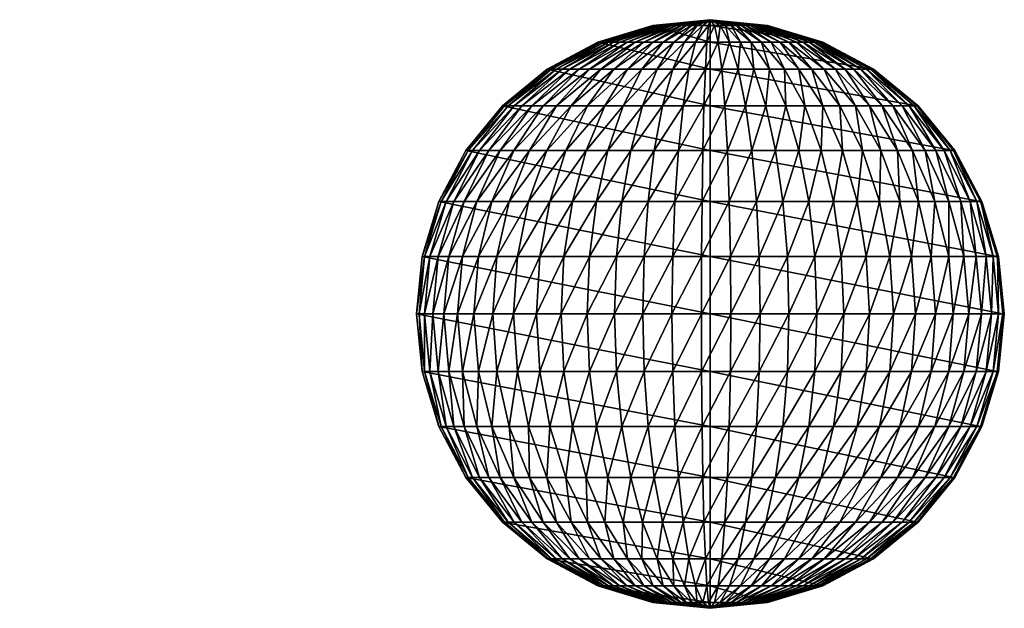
# Model space of a CAD drawing. Header units: inches. Extents: x -10.6 to 10.7, y -8.8 to 8.8.
# Tile 28 of 28: x 9.5 to 10.7, y 7.9 to 8.7. Entities that reach past the tile are written whole.
import ezdxf

# ---------------------------------------------------------------- set-up
doc = ezdxf.new("R2010")
doc.units = ezdxf.units.IN
doc.header["$MEASUREMENT"] = 0
doc.layers.get('0').update_dxf_attribs({"true_color": 0x5890e1})

# ---------------------------------------------------------------- blocks, each defined once
blk = doc.blocks.new('Sphere001')
at = {"color": 0}
mesh = blk.add_polyface(dxfattribs=at)
corners = [(0.0461, -0.058, 0.3727), (0.0905, -0.1138, 0.3511), (0.1015, -0.1042, 0.3511), (0.1114, -0.0935, 0.3511), (0.0568, -0.0477, 0.3727), (0.0517, -0.0531, 0.3727), (0.1202, -0.0818, 0.3511), (0.0613, -0.0417, 0.3727), (0.1278, -0.0694, 0.3511), (0.0652, -0.0354, 0.3727), (0.1341, -0.0562, 0.3511), (0.0684, -0.0287, 0.3727), (0.1391, -0.0425, 0.3511), (0.0709, -0.0217, 0.3727), (0.1426, -0.0284, 0.3511), (0.0727, -0.0145, 0.3727), (0.1447, -0.0139, 0.3511), (0.0738, -0.0071, 0.3727), (0.1454, 0.0006, 0.3511), (0.0741, 0.0003, 0.3727), (0.1446, 0.0152, 0.3511), (0.0737, 0.0077, 0.3727), (0.1617, -0.1357, 0.316), (0.1745, -0.1188, 0.316), (0.1855, -0.1007, 0.316), (0.1947, -0.0816, 0.316), (0.2019, -0.0617, 0.316), (0.21, 0.0221, 0.316), (0, 0, 0.316), (0.2672, 0.0281, 0.2687), (0, 0, 0.2687), (0, 0, 0.2111), (0, 0, 0.1454), (0.3142, 0.033, 0.2111), (0, 0, 0.0741), (0.3492, 0.0367, 0.1454), (0, 0, 0), (0.3707, 0.039, 0.0741), (0, 0, -0.0741), (0.3779, 0.0397, 0), (0, 0, -0.1454), (0.3707, 0.039, -0.0741), (0, 0, -0.2111), (0.3492, 0.0367, -0.1454), (0, 0, -0.2687), (0.3142, 0.033, -0.2111), (0, 0, -0.316), (0.2672, 0.0281, -0.2687), (0.21, 0.0221, -0.316), (0.1473, -0.1512, -0.316), (0.1015, -0.1042, -0.3511), (0.1114, -0.0935, -0.3511), (0.1202, -0.0818, -0.3511), (0.1745, -0.1188, -0.316), (0.1617, -0.1357, -0.316), (0.1278, -0.0694, -0.3511), (0.1855, -0.1007, -0.316), (0.1341, -0.0562, -0.3511), (0.1947, -0.0816, -0.316), (0.1391, -0.0425, -0.3511), (0.2019, -0.0617, -0.316), (0.1426, -0.0284, -0.3511), (0.1446, 0.0152, -0.3511), (0, 0, -0.3511), (0.0517, -0.0531, -0.3727), (0.0905, -0.1138, -0.3511), (0.0568, -0.0477, -0.3727), (0.0613, -0.0417, -0.3727), (0.0652, -0.0354, -0.3727), (0.0684, -0.0287, -0.3727), (0.0709, -0.0217, -0.3727), (0.0727, -0.0145, -0.3727), (0.0738, -0.0071, -0.3727), (0.1447, -0.0139, -0.3511), (0.0741, 0.0003, -0.3727), (0.1454, 0.0006, -0.3511), (0.0737, 0.0077, -0.3727)]
mesh.append_faces([[corners[k] for k in face] for face in [(0, 1, 2), (3, 4, 5), (5, 2, 3), (6, 7, 4), (4, 3, 6), (8, 9, 7), (7, 6, 8), (10, 11, 9), (9, 8, 10), (12, 13, 11), (11, 10, 12), (14, 15, 13), (13, 12, 14), (16, 17, 15), (15, 14, 16), (18, 19, 17), (17, 16, 18), (20, 21, 19), (19, 18, 20), (22, 3, 2), (23, 6, 3), (3, 22, 23), (24, 8, 6), (6, 23, 24), (25, 10, 8), (26, 12, 10), (20, 27, 28), (27, 29, 30), (31, 30, 29), (32, 31, 33), (34, 32, 35), (36, 34, 37), (38, 36, 39), (40, 38, 41), (42, 40, 43), (44, 42, 45), (46, 44, 47), (47, 48, 46), (49, 50, 51), (52, 53, 54), (54, 51, 52), (53, 52, 55), (56, 55, 57), (58, 57, 59), (60, 59, 61), (48, 62, 63), (64, 50, 65), (66, 51, 50), (67, 52, 51), (51, 66, 67), (68, 55, 52), (52, 67, 68), (69, 57, 55), (55, 68, 69), (70, 59, 57), (57, 69, 70), (71, 61, 59), (59, 70, 71), (72, 73, 61), (61, 71, 72), (74, 75, 73), (73, 72, 74), (76, 62, 75), (75, 74, 76)]], dxfattribs={"vtx2": -1, "color": 0})
mesh = blk.add_polyface(dxfattribs=at)
corners = [(0.1278, -0.0694, 0.3511), (0.1855, -0.1007, 0.316), (0.1947, -0.0816, 0.316), (0.1341, -0.0562, 0.3511), (0.2019, -0.0617, 0.316), (0.2071, -0.0412, 0.316), (0.1426, -0.0284, 0.3511), (0.1391, -0.0425, 0.3511), (0.2101, -0.0202, 0.316), (0.1447, -0.0139, 0.3511), (0.2111, 0.0009, 0.316), (0.1454, 0.0006, 0.3511), (0.21, 0.0221, 0.316), (0.1446, 0.0152, 0.3511), (0.2361, -0.1282, 0.2687), (0.1745, -0.1188, 0.316), (0.2478, -0.1039, 0.2687), (0.257, -0.0786, 0.2687), (0.2635, -0.0524, 0.2687), (0.2675, -0.0258, 0.2687), (0.2687, 0.0012, 0.2687), (0.2672, 0.0281, 0.2687), (0.2914, -0.1222, 0.2111), (0.3022, -0.0924, 0.2111), (0.3099, -0.0616, 0.2111), (0.3145, -0.0303, 0.2111), (0.3142, 0.033, 0.2111), (0, 0, 0.2111), (0.3492, 0.0367, 0.1454), (0, 0, 0.1454), (0.3707, 0.039, 0.0741), (0, 0, 0.0741), (0.3779, 0.0397, 0), (0, 0, 0), (0.3707, 0.039, -0.0741), (0, 0, -0.0741), (0.3492, 0.0367, -0.1454), (0, 0, -0.1454), (0.3142, 0.033, -0.2111), (0, 0, -0.2111), (0.257, -0.0786, -0.2687), (0.3022, -0.0924, -0.2111), (0.2914, -0.1222, -0.2111), (0.2478, -0.1039, -0.2687), (0.2635, -0.0524, -0.2687), (0.3099, -0.0616, -0.2111), (0.2675, -0.0258, -0.2687), (0.3145, -0.0303, -0.2111), (0.2687, 0.0012, -0.2687), (0.2672, 0.0281, -0.2687), (0, 0, -0.2687), (0.1947, -0.0816, -0.316), (0.2361, -0.1282, -0.2687), (0.1855, -0.1007, -0.316), (0.2019, -0.0617, -0.316), (0.2071, -0.0412, -0.316), (0.2101, -0.0202, -0.316), (0.2111, 0.0009, -0.316), (0.21, 0.0221, -0.316), (0.1278, -0.0694, -0.3511), (0.1745, -0.1188, -0.316), (0.1341, -0.0562, -0.3511), (0.1391, -0.0425, -0.3511), (0.1426, -0.0284, -0.3511), (0.1447, -0.0139, -0.3511), (0.1454, 0.0006, -0.3511), (0.1446, 0.0152, -0.3511)]
mesh.append_faces([[corners[k] for k in face] for face in [(0, 1, 2), (3, 2, 4), (5, 6, 7), (7, 4, 5), (8, 9, 6), (6, 5, 8), (10, 11, 9), (9, 8, 10), (12, 13, 11), (11, 10, 12), (14, 1, 15), (16, 2, 1), (1, 14, 16), (17, 4, 2), (2, 16, 17), (18, 5, 4), (4, 17, 18), (19, 8, 5), (5, 18, 19), (20, 10, 8), (8, 19, 20), (21, 12, 10), (10, 20, 21), (22, 16, 14), (23, 17, 16), (16, 22, 23), (24, 18, 17), (25, 19, 18), (26, 21, 20), (21, 26, 27), (26, 28, 29), (28, 30, 31), (30, 32, 33), (32, 34, 35), (34, 36, 37), (36, 38, 39), (40, 41, 42), (42, 43, 40), (41, 40, 44), (45, 44, 46), (47, 46, 48), (38, 49, 50), (51, 43, 52), (52, 53, 51), (54, 40, 43), (43, 51, 54), (55, 44, 40), (40, 54, 55), (56, 46, 44), (44, 55, 56), (57, 48, 46), (46, 56, 57), (58, 49, 48), (48, 57, 58), (59, 53, 60), (61, 51, 53), (62, 54, 51), (63, 55, 54), (64, 56, 55), (55, 63, 64), (65, 57, 56), (56, 64, 65), (66, 58, 57), (57, 65, 66)]], dxfattribs={"vtx2": -1, "color": 0})
mesh = blk.add_polyface(dxfattribs=at)
corners = [(0.257, -0.0786, 0.2687), (0.3022, -0.0924, 0.2111), (0.3099, -0.0616, 0.2111), (0.2635, -0.0524, 0.2687), (0.3145, -0.0303, 0.2111), (0.316, 0.0014, 0.2111), (0.2687, 0.0012, 0.2687), (0.2675, -0.0258, 0.2687), (0.3142, 0.033, 0.2111), (0.3357, -0.1026, 0.1454), (0.2914, -0.1222, 0.2111), (0.3238, -0.1358, 0.1454), (0.3443, -0.0685, 0.1454), (0.3495, -0.0336, 0.1454), (0.3511, 0.0015, 0.1454), (0.3492, 0.0367, 0.1454), (0.3564, -0.109, 0.0741), (0.3655, -0.0727, 0.0741), (0.371, -0.0357, 0.0741), (0.3727, 0.0016, 0.0741), (0.3707, 0.039, 0.0741), (0.3727, -0.0741, 0), (0.3634, -0.1111, 0), (0.3783, -0.0364, 0), (0.38, 0.0017, 0), (0.3779, 0.0397, 0), (0.3655, -0.0727, -0.0741), (0.3564, -0.109, -0.0741), (0.371, -0.0357, -0.0741), (0.3727, 0.0016, -0.0741), (0.3707, 0.039, -0.0741), (0.3357, -0.1026, -0.1454), (0.3437, -0.1441, -0.0741), (0.3443, -0.0685, -0.1454), (0.3495, -0.0336, -0.1454), (0.3511, 0.0015, -0.1454), (0.3492, 0.0367, -0.1454), (0.3022, -0.0924, -0.2111), (0.3238, -0.1358, -0.1454), (0.2914, -0.1222, -0.2111), (0.3099, -0.0616, -0.2111), (0.3145, -0.0303, -0.2111), (0.316, 0.0014, -0.2111), (0.3142, 0.033, -0.2111), (0.2635, -0.0524, -0.2687), (0.2675, -0.0258, -0.2687), (0.2687, 0.0012, -0.2687), (0.2672, 0.0281, -0.2687)]
mesh.append_faces([[corners[k] for k in face] for face in [(0, 1, 2), (3, 2, 4), (5, 6, 7), (7, 4, 5), (6, 5, 8), (9, 1, 10), (10, 11, 9), (12, 2, 1), (1, 9, 12), (13, 4, 2), (2, 12, 13), (14, 5, 4), (4, 13, 14), (15, 8, 5), (5, 14, 15), (16, 9, 11), (17, 12, 9), (9, 16, 17), (18, 13, 12), (12, 17, 18), (19, 14, 13), (13, 18, 19), (20, 15, 14), (14, 19, 20), (21, 17, 16), (16, 22, 21), (23, 18, 17), (17, 21, 23), (24, 19, 18), (18, 23, 24), (25, 20, 19), (19, 24, 25), (26, 21, 22), (22, 27, 26), (28, 23, 21), (21, 26, 28), (29, 24, 23), (23, 28, 29), (30, 25, 24), (24, 29, 30), (31, 27, 32), (33, 26, 27), (27, 31, 33), (34, 28, 26), (26, 33, 34), (35, 29, 28), (28, 34, 35), (36, 30, 29), (29, 35, 36), (37, 31, 38), (38, 39, 37), (40, 33, 31), (31, 37, 40), (41, 34, 33), (33, 40, 41), (42, 35, 34), (34, 41, 42), (43, 36, 35), (35, 42, 43), (44, 40, 37), (45, 41, 40), (46, 42, 41), (47, 43, 42), (42, 46, 47)]], dxfattribs={"vtx2": -1, "color": 0})
mesh = blk.add_polyface(dxfattribs=at)
corners = [(0, 0, 0.38), (0.0198, -0.0714, 0.3727), (0.0269, -0.0691, 0.3727), (0.0337, -0.0661, 0.3727), (0.0401, -0.0623, 0.3727), (0.0461, -0.058, 0.3727), (0.0517, -0.0531, 0.3727), (0.0568, -0.0477, 0.3727), (0.0613, -0.0417, 0.3727), (0.0652, -0.0354, 0.3727), (0.0684, -0.0287, 0.3727), (0.0709, -0.0217, 0.3727), (0.0727, -0.0145, 0.3727), (0.0738, -0.0071, 0.3727), (0.0741, 0.0003, 0.3727), (0.0737, 0.0077, 0.3727), (0, 0, 0.3727), (0.0246, -0.1433, 0.3511), (0.0126, -0.0731, 0.3727), (0.0052, -0.074, 0.3727), (0.0101, -0.1451, 0.3511), (0.0389, -0.1401, 0.3511), (0.0527, -0.1355, 0.3511), (0.066, -0.1296, 0.3511), (0.0787, -0.1223, 0.3511), (0.0905, -0.1138, 0.3511), (0.1015, -0.1042, 0.3511), (0, 0, 0.3511), (0.1446, 0.0152, 0.3511), (0, 0, 0.316), (0, 0, 0.2687), (0.21, 0.0221, 0.316), (0, 0, -0.3511), (0, 0, -0.316), (0.21, 0.0221, -0.316), (0.0126, -0.0731, -0.3727), (0.0246, -0.1433, -0.3511), (0.0101, -0.1451, -0.3511), (0.0198, -0.0714, -0.3727), (0.0389, -0.1401, -0.3511), (0.0269, -0.0691, -0.3727), (0.0527, -0.1355, -0.3511), (0.0337, -0.0661, -0.3727), (0.066, -0.1296, -0.3511), (0.0401, -0.0623, -0.3727), (0.0787, -0.1223, -0.3511), (0.0461, -0.058, -0.3727), (0.0905, -0.1138, -0.3511), (0.0517, -0.0531, -0.3727), (0.1015, -0.1042, -0.3511), (0.0568, -0.0477, -0.3727), (0, 0, -0.3727), (0.1446, 0.0152, -0.3511), (0.0737, 0.0077, -0.3727), (0, 0, -0.38), (0.0613, -0.0417, -0.3727), (0.0652, -0.0354, -0.3727), (0.0684, -0.0287, -0.3727), (0.0709, -0.0217, -0.3727), (0.0727, -0.0145, -0.3727), (0.0738, -0.0071, -0.3727), (0.0741, 0.0003, -0.3727)]
mesh.append_faces([[corners[k] for k in face] for face in [(0, 1, 2), (0, 2, 3), (0, 3, 4), (0, 4, 5), (0, 5, 6), (0, 6, 7), (0, 7, 8), (0, 8, 9), (0, 9, 10), (0, 10, 11), (0, 11, 12), (0, 12, 13), (0, 13, 14), (0, 14, 15), (0, 15, 16), (54, 40, 38), (54, 42, 40), (54, 44, 42), (54, 46, 44), (54, 48, 46), (54, 50, 48), (54, 55, 50), (54, 56, 55), (54, 57, 56), (54, 58, 57), (54, 59, 58), (54, 60, 59), (54, 61, 60), (54, 53, 61), (54, 51, 53)]], dxfattribs={"color": 0})
mesh.append_faces([[corners[k] for k in face] for face in [(17, 18, 19), (19, 20, 17), (21, 1, 18), (18, 17, 21), (22, 2, 1), (1, 21, 22), (23, 3, 2), (2, 22, 23), (24, 4, 3), (3, 23, 24), (25, 5, 4), (4, 24, 25), (26, 6, 5), (27, 16, 15), (15, 28, 27), (29, 27, 28), (30, 29, 31), (32, 33, 34), (35, 36, 37), (38, 39, 36), (36, 35, 38), (40, 41, 39), (39, 38, 40), (42, 43, 41), (41, 40, 42), (44, 45, 43), (43, 42, 44), (46, 47, 45), (45, 44, 46), (47, 46, 48), (49, 48, 50), (51, 32, 52), (52, 53, 51)]], dxfattribs={"vtx2": -1, "color": 0})
mesh = blk.add_polyface(dxfattribs=at)
corners = [(-0.2092, -0.0285, 0.316), (-0.1441, -0.0196, 0.3511), (-0.1453, -0.0051, 0.3511), (-0.211, -0.0074, 0.316), (-0.2053, -0.0493, 0.316), (-0.1414, -0.0339, 0.3511), (-0.1993, -0.0696, 0.316), (-0.1373, -0.0479, 0.3511), (-0.1913, -0.0892, 0.316), (-0.1318, -0.0615, 0.3511), (-0.1814, -0.1079, 0.316), (-0.125, -0.0744, 0.3511), (-0.1697, -0.1256, 0.316), (-0.1169, -0.0865, 0.3511), (-0.1563, -0.1419, 0.316), (-0.1076, -0.0978, 0.3511), (-0.1413, -0.1569, 0.316), (-0.2662, -0.0362, 0.2687), (-0.2685, -0.0094, 0.2687), (-0.2613, -0.0627, 0.2687), (-0.2537, -0.0886, 0.2687), (-0.2435, -0.1136, 0.2687), (-0.2309, -0.1374, 0.2687), (-0.216, -0.1598, 0.2687), (0, 0, 0.316), (-0.2715, -0.1615, 0.2111), (-0.3158, -0.011, 0.2111), (0, 0, 0.2687), (-0.3509, -0.0123, 0.1454), (0, 0, 0.2111), (-0.3725, -0.013, 0.0741), (0, 0, 0.1454), (-0.3798, -0.0133, 0), (0, 0, 0.0741), (-0.3725, -0.013, -0.0741), (0, 0, 0), (-0.3509, -0.0123, -0.1454), (0, 0, -0.0741), (-0.3158, -0.011, -0.2111), (0, 0, -0.1454), (-0.2864, -0.1335, -0.2111), (-0.2435, -0.1136, -0.2687), (-0.2309, -0.1374, -0.2687), (-0.2685, -0.0094, -0.2687), (0, 0, -0.2111), (-0.2092, -0.0285, -0.316), (-0.2662, -0.0362, -0.2687), (-0.211, -0.0074, -0.316), (-0.2053, -0.0493, -0.316), (-0.2613, -0.0627, -0.2687), (-0.1993, -0.0696, -0.316), (-0.2537, -0.0886, -0.2687), (-0.1913, -0.0892, -0.316), (-0.1814, -0.1079, -0.316), (-0.1697, -0.1256, -0.316), (-0.216, -0.1598, -0.2687), (-0.1563, -0.1419, -0.316), (0, 0, -0.2687), (-0.1441, -0.0196, -0.3511), (-0.1453, -0.0051, -0.3511), (-0.1414, -0.0339, -0.3511), (-0.1373, -0.0479, -0.3511), (-0.1318, -0.0615, -0.3511), (-0.125, -0.0744, -0.3511), (-0.1169, -0.0865, -0.3511), (-0.1076, -0.0978, -0.3511)]
mesh.append_faces([[corners[k] for k in face] for face in [(0, 1, 2), (2, 3, 0), (4, 5, 1), (1, 0, 4), (6, 7, 5), (5, 4, 6), (8, 9, 7), (7, 6, 8), (10, 11, 9), (9, 8, 10), (12, 13, 11), (11, 10, 12), (13, 12, 14), (15, 14, 16), (17, 0, 3), (3, 18, 17), (19, 4, 0), (0, 17, 19), (20, 6, 4), (4, 19, 20), (21, 8, 6), (6, 20, 21), (22, 10, 8), (8, 21, 22), (23, 12, 10), (10, 22, 23), (18, 3, 24), (25, 22, 21), (26, 18, 27), (28, 26, 29), (30, 28, 31), (32, 30, 33), (34, 32, 35), (36, 34, 37), (38, 36, 39), (40, 41, 42), (43, 38, 44), (45, 46, 43), (43, 47, 45), (48, 49, 46), (46, 45, 48), (50, 51, 49), (49, 48, 50), (52, 41, 51), (51, 50, 52), (53, 42, 41), (41, 52, 53), (54, 55, 42), (42, 53, 54), (55, 54, 56), (47, 43, 57), (58, 45, 47), (47, 59, 58), (60, 48, 45), (45, 58, 60), (61, 50, 48), (48, 60, 61), (62, 52, 50), (50, 61, 62), (63, 53, 52), (52, 62, 63), (64, 54, 53), (53, 63, 64), (65, 56, 54)]], dxfattribs={"vtx2": -1, "color": 0})
mesh = blk.add_polyface(dxfattribs=at)
corners = [(-0.1441, -0.0196, 0.3511), (-0.0735, -0.01, 0.3727), (-0.0741, -0.0026, 0.3727), (-0.1453, -0.0051, 0.3511), (-0.1414, -0.0339, 0.3511), (-0.0721, -0.0173, 0.3727), (-0.1373, -0.0479, 0.3511), (-0.07, -0.0244, 0.3727), (-0.1318, -0.0615, 0.3511), (-0.0672, -0.0313, 0.3727), (-0.125, -0.0744, 0.3511), (-0.0637, -0.0379, 0.3727), (-0.1169, -0.0865, 0.3511), (-0.0596, -0.0441, 0.3727), (-0.1076, -0.0978, 0.3511), (-0.0549, -0.0498, 0.3727), (-0.0973, -0.1081, 0.3511), (-0.0496, -0.0551, 0.3727), (-0.086, -0.1173, 0.3511), (-0.0438, -0.0598, 0.3727), (-0.0738, -0.1253, 0.3511), (-0.0376, -0.0639, 0.3727), (-0.0609, -0.1321, 0.3511), (0, 0, 0.3727), (-0.1563, -0.1419, 0.316), (-0.1413, -0.1569, 0.316), (-0.1248, -0.1703, 0.316), (-0.211, -0.0074, 0.316), (0, 0, 0.3511), (0, 0, 0.316), (0, 0, 0.2687), (-0.2685, -0.0094, 0.2687), (0, 0, 0.2111), (-0.3158, -0.011, 0.2111), (0, 0, 0.1454), (-0.3509, -0.0123, 0.1454), (0, 0, 0.0741), (-0.3725, -0.013, 0.0741), (0, 0, 0), (-0.3798, -0.0133, 0), (0, 0, -0.0741), (-0.3725, -0.013, -0.0741), (0, 0, -0.1454), (-0.3509, -0.0123, -0.1454), (0, 0, -0.2111), (-0.3158, -0.011, -0.2111), (0, 0, -0.2687), (-0.2685, -0.0094, -0.2687), (0, 0, -0.316), (-0.211, -0.0074, -0.316), (-0.1697, -0.1256, -0.316), (-0.1169, -0.0865, -0.3511), (-0.1076, -0.0978, -0.3511), (-0.0973, -0.1081, -0.3511), (-0.1413, -0.1569, -0.316), (-0.1563, -0.1419, -0.316), (-0.086, -0.1173, -0.3511), (-0.1453, -0.0051, -0.3511), (-0.0735, -0.01, -0.3727), (-0.1441, -0.0196, -0.3511), (-0.0741, -0.0026, -0.3727), (-0.0721, -0.0173, -0.3727), (-0.1414, -0.0339, -0.3511), (-0.07, -0.0244, -0.3727), (-0.1373, -0.0479, -0.3511), (-0.0672, -0.0313, -0.3727), (-0.1318, -0.0615, -0.3511), (-0.0637, -0.0379, -0.3727), (-0.125, -0.0744, -0.3511), (-0.0596, -0.0441, -0.3727), (-0.0549, -0.0498, -0.3727), (-0.0496, -0.0551, -0.3727), (-0.0438, -0.0598, -0.3727), (-0.0376, -0.0639, -0.3727), (-0.0738, -0.1253, -0.3511), (-0.031, -0.0673, -0.3727), (-0.0609, -0.1321, -0.3511), (0, 0, -0.3511)]
mesh.append_faces([[corners[k] for k in face] for face in [(0, 1, 2), (2, 3, 0), (4, 5, 1), (1, 0, 4), (6, 7, 5), (5, 4, 6), (8, 9, 7), (7, 6, 8), (10, 11, 9), (9, 8, 10), (12, 13, 11), (11, 10, 12), (14, 15, 13), (13, 12, 14), (16, 17, 15), (15, 14, 16), (18, 19, 17), (17, 16, 18), (20, 21, 19), (19, 18, 20), (21, 20, 22), (3, 2, 23), (24, 14, 12), (25, 16, 14), (26, 18, 16), (27, 3, 28), (28, 29, 27), (29, 30, 31), (30, 32, 33), (32, 34, 35), (34, 36, 37), (36, 38, 39), (38, 40, 41), (40, 42, 43), (42, 44, 45), (44, 46, 47), (46, 48, 49), (50, 51, 52), (53, 54, 55), (55, 52, 53), (54, 53, 56), (57, 49, 48), (58, 59, 57), (57, 60, 58), (61, 62, 59), (59, 58, 61), (63, 64, 62), (62, 61, 63), (65, 66, 64), (64, 63, 65), (67, 68, 66), (66, 65, 67), (69, 51, 68), (68, 67, 69), (70, 52, 51), (51, 69, 70), (71, 53, 52), (52, 70, 71), (72, 56, 53), (53, 71, 72), (73, 74, 56), (56, 72, 73), (75, 76, 74), (60, 57, 77)]], dxfattribs={"vtx2": -1, "color": 0})
mesh = blk.add_polyface(dxfattribs=at)
corners = [(0, 0, 0.38), (-0.0741, -0.0026, 0.3727), (-0.0735, -0.01, 0.3727), (-0.0721, -0.0173, 0.3727), (-0.07, -0.0244, 0.3727), (-0.0672, -0.0313, 0.3727), (-0.0637, -0.0379, 0.3727), (-0.0596, -0.0441, 0.3727), (-0.0549, -0.0498, 0.3727), (-0.0496, -0.0551, 0.3727), (-0.0438, -0.0598, 0.3727), (-0.0376, -0.0639, 0.3727), (-0.031, -0.0673, 0.3727), (-0.0241, -0.0701, 0.3727), (-0.017, -0.0722, 0.3727), (-0.0097, -0.0735, 0.3727), (-0.0023, -0.0741, 0.3727), (0.0052, -0.074, 0.3727), (0.0126, -0.0731, 0.3727), (0.0198, -0.0714, 0.3727), (0, 0, 0.3727), (-0.0609, -0.1321, 0.3511), (-0.0473, -0.1375, 0.3511), (-0.0333, -0.1415, 0.3511), (-0.019, -0.1442, 0.3511), (-0.0044, -0.1454, 0.3511), (0.0101, -0.1451, 0.3511), (0, 0, 0.3511), (-0.1453, -0.0051, 0.3511), (0, 0, -0.316), (0, 0, -0.3511), (-0.1453, -0.0051, -0.3511), (-0.0738, -0.1253, -0.3511), (-0.0376, -0.0639, -0.3727), (-0.031, -0.0673, -0.3727), (-0.0241, -0.0701, -0.3727), (-0.0473, -0.1375, -0.3511), (-0.0609, -0.1321, -0.3511), (-0.017, -0.0722, -0.3727), (-0.0333, -0.1415, -0.3511), (-0.0097, -0.0735, -0.3727), (-0.019, -0.1442, -0.3511), (-0.0023, -0.0741, -0.3727), (-0.0044, -0.1454, -0.3511), (0.0052, -0.074, -0.3727), (0.0101, -0.1451, -0.3511), (0.0126, -0.0731, -0.3727), (0, 0, -0.3727), (-0.0741, -0.0026, -0.3727), (0, 0, -0.38), (-0.0735, -0.01, -0.3727), (-0.0721, -0.0173, -0.3727), (-0.07, -0.0244, -0.3727), (-0.0672, -0.0313, -0.3727), (-0.0637, -0.0379, -0.3727), (-0.0596, -0.0441, -0.3727), (-0.0549, -0.0498, -0.3727), (-0.0496, -0.0551, -0.3727), (-0.0438, -0.0598, -0.3727), (0.0198, -0.0714, -0.3727)]
mesh.append_faces([[corners[k] for k in face] for face in [(0, 1, 2), (0, 2, 3), (0, 3, 4), (0, 4, 5), (0, 5, 6), (0, 6, 7), (0, 7, 8), (0, 8, 9), (0, 9, 10), (0, 10, 11), (0, 11, 12), (0, 12, 13), (0, 13, 14), (0, 14, 15), (0, 15, 16), (0, 16, 17), (0, 17, 18), (0, 18, 19), (0, 20, 1), (49, 50, 48), (49, 51, 50), (49, 52, 51), (49, 53, 52), (49, 54, 53), (49, 55, 54), (49, 56, 55), (49, 57, 56), (49, 58, 57), (49, 33, 58), (49, 34, 33), (49, 35, 34), (49, 38, 35), (49, 40, 38), (49, 42, 40), (49, 44, 42), (49, 46, 44), (49, 59, 46), (49, 48, 47)]], dxfattribs={"color": 0})
mesh.append_faces([[corners[k] for k in face] for face in [(21, 12, 11), (22, 13, 12), (12, 21, 22), (23, 14, 13), (13, 22, 23), (24, 15, 14), (14, 23, 24), (25, 16, 15), (15, 24, 25), (26, 17, 16), (16, 25, 26), (20, 27, 28), (29, 30, 31), (32, 33, 34), (35, 36, 37), (37, 34, 35), (38, 39, 36), (36, 35, 38), (40, 41, 39), (39, 38, 40), (42, 43, 41), (41, 40, 42), (44, 45, 43), (43, 42, 44), (45, 44, 46), (30, 47, 48)]], dxfattribs={"vtx2": -1, "color": 0})
mesh = blk.add_polyface(dxfattribs=at)
corners = [(-0.3131, -0.0426, 0.2111), (-0.2662, -0.0362, 0.2687), (-0.2685, -0.0094, 0.2687), (-0.3158, -0.011, 0.2111), (-0.3072, -0.0738, 0.2111), (-0.2613, -0.0627, 0.2687), (-0.2983, -0.1042, 0.2111), (-0.2537, -0.0886, 0.2687), (-0.2864, -0.1335, 0.2111), (-0.2435, -0.1136, 0.2687), (-0.2715, -0.1615, 0.2111), (-0.3479, -0.0473, 0.1454), (-0.3509, -0.0123, 0.1454), (-0.3414, -0.082, 0.1454), (-0.3314, -0.1157, 0.1454), (-0.3182, -0.1484, 0.1454), (-0.3693, -0.0503, 0.0741), (-0.3725, -0.013, 0.0741), (-0.3624, -0.087, 0.0741), (-0.3519, -0.1229, 0.0741), (-0.3378, -0.1575, 0.0741), (-0.3765, -0.0512, 0), (-0.3798, -0.0133, 0), (-0.3695, -0.0887, 0), (-0.3588, -0.1253, 0), (-0.3444, -0.1606, 0), (-0.3693, -0.0503, -0.0741), (-0.3725, -0.013, -0.0741), (-0.3624, -0.087, -0.0741), (-0.3519, -0.1229, -0.0741), (-0.3378, -0.1575, -0.0741), (-0.3479, -0.0473, -0.1454), (-0.3509, -0.0123, -0.1454), (-0.3414, -0.082, -0.1454), (-0.3314, -0.1157, -0.1454), (-0.3182, -0.1484, -0.1454), (-0.3131, -0.0426, -0.2111), (-0.3158, -0.011, -0.2111), (-0.3072, -0.0738, -0.2111), (-0.2983, -0.1042, -0.2111), (-0.2864, -0.1335, -0.2111), (-0.2662, -0.0362, -0.2687), (-0.2685, -0.0094, -0.2687), (-0.2613, -0.0627, -0.2687), (-0.2537, -0.0886, -0.2687), (-0.2435, -0.1136, -0.2687), (-0.2309, -0.1374, -0.2687), (-0.2715, -0.1615, -0.2111)]
mesh.append_faces([[corners[k] for k in face] for face in [(0, 1, 2), (2, 3, 0), (4, 5, 1), (1, 0, 4), (6, 7, 5), (5, 4, 6), (8, 9, 7), (7, 6, 8), (9, 8, 10), (11, 0, 3), (3, 12, 11), (13, 4, 0), (0, 11, 13), (14, 6, 4), (4, 13, 14), (15, 8, 6), (6, 14, 15), (16, 11, 12), (12, 17, 16), (18, 13, 11), (11, 16, 18), (19, 14, 13), (13, 18, 19), (20, 15, 14), (14, 19, 20), (21, 16, 17), (17, 22, 21), (23, 18, 16), (16, 21, 23), (24, 19, 18), (18, 23, 24), (19, 24, 25), (26, 21, 22), (22, 27, 26), (28, 23, 21), (21, 26, 28), (29, 24, 23), (23, 28, 29), (24, 29, 30), (31, 26, 27), (27, 32, 31), (33, 28, 26), (26, 31, 33), (34, 29, 28), (28, 33, 34), (35, 30, 29), (29, 34, 35), (36, 31, 32), (32, 37, 36), (38, 33, 31), (31, 36, 38), (39, 34, 33), (33, 38, 39), (40, 35, 34), (34, 39, 40), (41, 36, 37), (37, 42, 41), (43, 38, 36), (36, 41, 43), (44, 39, 38), (38, 43, 44), (45, 40, 39), (39, 44, 45), (46, 47, 40)]], dxfattribs={"vtx2": -1, "color": 0})
mesh = blk.add_polyface(dxfattribs=at)
corners = [(0.0358, -0.2081, 0.316), (0.0246, -0.1433, 0.3511), (0.0101, -0.1451, 0.3511), (0.0147, -0.2106, 0.316), (0.0564, -0.2034, 0.316), (0.0389, -0.1401, 0.3511), (0.0765, -0.1968, 0.316), (0.0527, -0.1355, 0.3511), (0.0958, -0.1881, 0.316), (0.066, -0.1296, 0.3511), (0.1142, -0.1776, 0.316), (0.0787, -0.1223, 0.3511), (0.1314, -0.1652, 0.316), (0.0905, -0.1138, 0.3511), (0.1473, -0.1512, 0.316), (0.1015, -0.1042, 0.3511), (0.1617, -0.1357, 0.316), (0.0455, -0.2648, 0.2687), (0.0187, -0.268, 0.2687), (0.0718, -0.2589, 0.2687), (0.0974, -0.2504, 0.2687), (0.122, -0.2394, 0.2687), (0.1454, -0.226, 0.2687), (0.1673, -0.2103, 0.2687), (0.1875, -0.1925, 0.2687), (0.1145, -0.2945, 0.2111), (0.1434, -0.2815, 0.2111), (0.1709, -0.2657, 0.2111), (0.0844, -0.3045, -0.2111), (0.0718, -0.2589, -0.2687), (0.0974, -0.2504, -0.2687), (0.1145, -0.2945, -0.2111), (0.122, -0.2394, -0.2687), (0.1454, -0.226, -0.2687), (0.1709, -0.2657, -0.2111), (0.1434, -0.2815, -0.2111), (0.0358, -0.2081, -0.316), (0.0455, -0.2648, -0.2687), (0.0187, -0.268, -0.2687), (0.0147, -0.2106, -0.316), (0.0564, -0.2034, -0.316), (0.0765, -0.1968, -0.316), (0.0958, -0.1881, -0.316), (0.1142, -0.1776, -0.316), (0.1314, -0.1652, -0.316), (0.1673, -0.2103, -0.2687), (0.1473, -0.1512, -0.316), (0.0246, -0.1433, -0.3511), (0.0101, -0.1451, -0.3511), (0.0389, -0.1401, -0.3511), (0.0527, -0.1355, -0.3511), (0.066, -0.1296, -0.3511), (0.0787, -0.1223, -0.3511), (0.0905, -0.1138, -0.3511), (0.1015, -0.1042, -0.3511), (0.1114, -0.0935, -0.3511), (0.1617, -0.1357, -0.316)]
mesh.append_faces([[corners[k] for k in face] for face in [(0, 1, 2), (2, 3, 0), (4, 5, 1), (1, 0, 4), (6, 7, 5), (5, 4, 6), (8, 9, 7), (7, 6, 8), (10, 11, 9), (9, 8, 10), (12, 13, 11), (11, 10, 12), (14, 15, 13), (13, 12, 14), (15, 14, 16), (17, 0, 3), (3, 18, 17), (19, 4, 0), (0, 17, 19), (20, 6, 4), (4, 19, 20), (21, 8, 6), (6, 20, 21), (22, 10, 8), (8, 21, 22), (23, 12, 10), (10, 22, 23), (24, 14, 12), (25, 20, 19), (26, 21, 20), (27, 22, 21), (21, 26, 27), (28, 29, 30), (31, 30, 32), (33, 34, 35), (35, 32, 33), (36, 37, 38), (38, 39, 36), (40, 29, 37), (37, 36, 40), (41, 30, 29), (29, 40, 41), (42, 32, 30), (30, 41, 42), (43, 33, 32), (32, 42, 43), (44, 45, 33), (33, 43, 44), (45, 44, 46), (47, 36, 39), (39, 48, 47), (49, 40, 36), (36, 47, 49), (50, 41, 40), (40, 49, 50), (51, 42, 41), (41, 50, 51), (52, 43, 42), (42, 51, 52), (53, 44, 43), (43, 52, 53), (54, 46, 44), (44, 53, 54), (55, 56, 46)]], dxfattribs={"vtx2": -1, "color": 0})
mesh = blk.add_polyface(dxfattribs=at)
corners = [(0.1314, -0.1652, 0.316), (0.1673, -0.2103, 0.2687), (0.1875, -0.1925, 0.2687), (0.2058, -0.1727, 0.2687), (0.1617, -0.1357, 0.316), (0.1473, -0.1512, 0.316), (0.2221, -0.1512, 0.2687), (0.1745, -0.1188, 0.316), (0.2361, -0.1282, 0.2687), (0.2205, -0.2263, 0.2111), (0.242, -0.2031, 0.2111), (0.2612, -0.1778, 0.2111), (0.2777, -0.1508, 0.2111), (0.2914, -0.1222, 0.2111), (0.2902, -0.1976, 0.1454), (0.2689, -0.2257, 0.1454), (0.3085, -0.1675, 0.1454), (0.3238, -0.1358, 0.1454), (0.3081, -0.2098, 0.0741), (0.3275, -0.1778, 0.0741), (0.3437, -0.1441, 0.0741), (0.3564, -0.109, 0.0741), (0.334, -0.1813, 0), (0.3141, -0.2139, 0), (0.3504, -0.1469, 0), (0.3634, -0.1111, 0), (0.3275, -0.1778, -0.0741), (0.3081, -0.2098, -0.0741), (0.3437, -0.1441, -0.0741), (0.3564, -0.109, -0.0741), (0.3085, -0.1675, -0.1454), (0.2902, -0.1976, -0.1454), (0.3238, -0.1358, -0.1454), (0.3357, -0.1026, -0.1454), (0.2612, -0.1778, -0.2111), (0.2689, -0.2257, -0.1454), (0.242, -0.2031, -0.2111), (0.2777, -0.1508, -0.2111), (0.2914, -0.1222, -0.2111), (0.2058, -0.1727, -0.2687), (0.2205, -0.2263, -0.2111), (0.1875, -0.1925, -0.2687), (0.2221, -0.1512, -0.2687), (0.2361, -0.1282, -0.2687), (0.2478, -0.1039, -0.2687), (0.1473, -0.1512, -0.316), (0.1673, -0.2103, -0.2687), (0.1617, -0.1357, -0.316), (0.1745, -0.1188, -0.316), (0.1855, -0.1007, -0.316)]
mesh.append_faces([[corners[k] for k in face] for face in [(0, 1, 2), (3, 4, 5), (5, 2, 3), (6, 7, 4), (4, 3, 6), (7, 6, 8), (9, 2, 1), (10, 3, 2), (2, 9, 10), (11, 6, 3), (3, 10, 11), (12, 8, 6), (6, 11, 12), (8, 12, 13), (14, 11, 10), (10, 15, 14), (16, 12, 11), (11, 14, 16), (17, 13, 12), (12, 16, 17), (18, 14, 15), (19, 16, 14), (14, 18, 19), (20, 17, 16), (16, 19, 20), (17, 20, 21), (22, 19, 18), (18, 23, 22), (24, 20, 19), (19, 22, 24), (25, 21, 20), (20, 24, 25), (26, 22, 23), (23, 27, 26), (28, 24, 22), (22, 26, 28), (29, 25, 24), (24, 28, 29), (30, 26, 27), (27, 31, 30), (32, 28, 26), (26, 30, 32), (28, 32, 33), (34, 31, 35), (35, 36, 34), (37, 30, 31), (31, 34, 37), (38, 32, 30), (30, 37, 38), (39, 36, 40), (40, 41, 39), (42, 34, 36), (36, 39, 42), (43, 37, 34), (34, 42, 43), (44, 38, 37), (37, 43, 44), (45, 41, 46), (47, 39, 41), (41, 45, 47), (48, 42, 39), (39, 47, 48), (49, 43, 42), (42, 48, 49)]], dxfattribs={"vtx2": -1, "color": 0})
mesh = blk.add_polyface(dxfattribs=at)
corners = [(-0.0973, -0.1081, 0.3511), (-0.1413, -0.1569, 0.316), (-0.1248, -0.1703, 0.316), (-0.1071, -0.1819, 0.316), (-0.0738, -0.1253, 0.3511), (-0.086, -0.1173, 0.3511), (-0.0884, -0.1917, 0.316), (-0.0609, -0.1321, 0.3511), (-0.0687, -0.1996, 0.316), (-0.0473, -0.1375, 0.3511), (-0.0484, -0.2055, 0.316), (-0.0333, -0.1415, 0.3511), (-0.0276, -0.2093, 0.316), (-0.019, -0.1442, 0.3511), (-0.0064, -0.211, 0.316), (-0.0044, -0.1454, 0.3511), (0.0147, -0.2106, 0.316), (0.0101, -0.1451, 0.3511), (-0.1364, -0.2315, 0.2687), (-0.1125, -0.244, 0.2687), (-0.0875, -0.2541, 0.2687), (-0.0616, -0.2615, 0.2687), (-0.0351, -0.2664, 0.2687), (-0.0082, -0.2686, 0.2687), (0.0187, -0.268, 0.2687), (-0.1323, -0.2869, 0.2111), (-0.1029, -0.2987, 0.2111), (-0.0724, -0.3075, 0.2111), (-0.0875, -0.2541, -0.2687), (-0.1029, -0.2987, -0.2111), (-0.1323, -0.2869, -0.2111), (-0.1125, -0.244, -0.2687), (-0.0616, -0.2615, -0.2687), (-0.0724, -0.3075, -0.2111), (-0.0351, -0.2664, -0.2687), (-0.1589, -0.2167, -0.2687), (-0.1248, -0.1703, -0.316), (-0.1071, -0.1819, -0.316), (-0.0884, -0.1917, -0.316), (-0.1364, -0.2315, -0.2687), (-0.0687, -0.1996, -0.316), (-0.0484, -0.2055, -0.316), (-0.0276, -0.2093, -0.316), (-0.0064, -0.211, -0.316), (-0.0082, -0.2686, -0.2687), (0.0147, -0.2106, -0.316), (0.0187, -0.268, -0.2687), (-0.086, -0.1173, -0.3511), (-0.1413, -0.1569, -0.316), (-0.0738, -0.1253, -0.3511), (-0.0609, -0.1321, -0.3511), (-0.0473, -0.1375, -0.3511), (-0.0333, -0.1415, -0.3511), (-0.019, -0.1442, -0.3511), (-0.0044, -0.1454, -0.3511), (0.0101, -0.1451, -0.3511)]
mesh.append_faces([[corners[k] for k in face] for face in [(0, 1, 2), (3, 4, 5), (5, 2, 3), (6, 7, 4), (4, 3, 6), (8, 9, 7), (7, 6, 8), (10, 11, 9), (9, 8, 10), (12, 13, 11), (11, 10, 12), (14, 15, 13), (13, 12, 14), (16, 17, 15), (15, 14, 16), (18, 3, 2), (19, 6, 3), (3, 18, 19), (20, 8, 6), (6, 19, 20), (21, 10, 8), (8, 20, 21), (22, 12, 10), (10, 21, 22), (23, 14, 12), (12, 22, 23), (24, 16, 14), (14, 23, 24), (25, 19, 18), (26, 20, 19), (19, 25, 26), (27, 21, 20), (28, 29, 30), (30, 31, 28), (29, 28, 32), (33, 32, 34), (35, 36, 37), (38, 31, 39), (39, 37, 38), (40, 28, 31), (31, 38, 40), (41, 32, 28), (28, 40, 41), (42, 34, 32), (32, 41, 42), (43, 44, 34), (34, 42, 43), (45, 46, 44), (44, 43, 45), (47, 36, 48), (49, 37, 36), (36, 47, 49), (50, 38, 37), (37, 49, 50), (51, 40, 38), (38, 50, 51), (52, 41, 40), (40, 51, 52), (53, 42, 41), (41, 52, 53), (54, 43, 42), (42, 53, 54), (55, 45, 43), (43, 54, 55)]], dxfattribs={"vtx2": -1, "color": 0})
mesh = blk.add_polyface(dxfattribs=at)
corners = [(-0.254, -0.1879, 0.2111), (-0.216, -0.1598, 0.2687), (-0.2309, -0.1374, 0.2687), (-0.2715, -0.1615, 0.2111), (-0.2339, -0.2124, 0.2111), (-0.3017, -0.1795, 0.1454), (-0.2864, -0.1335, 0.2111), (-0.3182, -0.1484, 0.1454), (-0.2822, -0.2088, 0.1454), (-0.2599, -0.2361, 0.1454), (-0.2349, -0.2609, 0.1454), (-0.2114, -0.2348, 0.2111), (-0.3203, -0.1906, 0.0741), (-0.3378, -0.1575, 0.0741), (-0.2996, -0.2217, 0.0741), (-0.2759, -0.2506, 0.0741), (-0.2494, -0.277, 0.0741), (-0.2204, -0.3006, 0.0741), (-0.3444, -0.1606, 0), (-0.3519, -0.1229, 0.0741), (-0.3266, -0.1943, 0), (-0.3055, -0.226, 0), (-0.2813, -0.2555, 0), (-0.2543, -0.2824, 0), (-0.2247, -0.3064, 0), (-0.3378, -0.1575, -0.0741), (-0.3588, -0.1253, 0), (-0.3203, -0.1906, -0.0741), (-0.2996, -0.2217, -0.0741), (-0.2759, -0.2506, -0.0741), (-0.2494, -0.277, -0.0741), (-0.2204, -0.3006, -0.0741), (-0.3017, -0.1795, -0.1454), (-0.3182, -0.1484, -0.1454), (-0.2822, -0.2088, -0.1454), (-0.2599, -0.2361, -0.1454), (-0.2349, -0.2609, -0.1454), (-0.2076, -0.2831, -0.1454), (-0.2715, -0.1615, -0.2111), (-0.2864, -0.1335, -0.2111), (-0.254, -0.1879, -0.2111), (-0.2339, -0.2124, -0.2111), (-0.2114, -0.2348, -0.2111), (-0.216, -0.1598, -0.2687), (-0.2309, -0.1374, -0.2687), (-0.1989, -0.1807, -0.2687)]
mesh.append_faces([[corners[k] for k in face] for face in [(0, 1, 2), (2, 3, 0), (1, 0, 4), (5, 3, 6), (6, 7, 5), (8, 0, 3), (3, 5, 8), (9, 4, 0), (0, 8, 9), (10, 11, 4), (4, 9, 10), (12, 5, 7), (7, 13, 12), (14, 8, 5), (5, 12, 14), (15, 9, 8), (8, 14, 15), (16, 10, 9), (9, 15, 16), (10, 16, 17), (18, 13, 19), (20, 12, 13), (13, 18, 20), (21, 14, 12), (12, 20, 21), (22, 15, 14), (14, 21, 22), (23, 16, 15), (15, 22, 23), (24, 17, 16), (16, 23, 24), (25, 18, 26), (27, 20, 18), (18, 25, 27), (28, 21, 20), (20, 27, 28), (29, 22, 21), (21, 28, 29), (30, 23, 22), (22, 29, 30), (31, 24, 23), (23, 30, 31), (32, 27, 25), (25, 33, 32), (34, 28, 27), (27, 32, 34), (35, 29, 28), (28, 34, 35), (36, 30, 29), (29, 35, 36), (37, 31, 30), (30, 36, 37), (38, 32, 33), (33, 39, 38), (40, 34, 32), (32, 38, 40), (41, 35, 34), (34, 40, 41), (42, 36, 35), (35, 41, 42), (43, 40, 38), (38, 44, 43), (45, 41, 40)]], dxfattribs={"vtx2": -1, "color": 0})
mesh = blk.add_polyface(dxfattribs=at)
corners = [(-0.1989, -0.1807, 0.2687), (-0.1563, -0.1419, 0.316), (-0.1697, -0.1256, 0.316), (-0.216, -0.1598, 0.2687), (-0.1798, -0.1997, 0.2687), (-0.1413, -0.1569, 0.316), (-0.1589, -0.2167, 0.2687), (-0.1248, -0.1703, 0.316), (-0.1364, -0.2315, 0.2687), (-0.2339, -0.2124, 0.2111), (-0.2114, -0.2348, 0.2111), (-0.1868, -0.2548, 0.2111), (-0.1604, -0.2722, 0.2111), (-0.1323, -0.2869, 0.2111), (-0.2076, -0.2831, 0.1454), (-0.2349, -0.2609, 0.1454), (-0.1782, -0.3025, 0.1454), (-0.147, -0.3188, 0.1454), (-0.2204, -0.3006, 0.0741), (-0.1892, -0.3211, 0.0741), (-0.156, -0.3385, 0.0741), (-0.1213, -0.3524, 0.0741), (-0.1929, -0.3274, 0), (-0.2247, -0.3064, 0), (-0.1591, -0.3451, 0), (-0.1237, -0.3593, 0), (-0.1892, -0.3211, -0.0741), (-0.2204, -0.3006, -0.0741), (-0.156, -0.3385, -0.0741), (-0.1213, -0.3524, -0.0741), (-0.1782, -0.3025, -0.1454), (-0.2076, -0.2831, -0.1454), (-0.147, -0.3188, -0.1454), (-0.1143, -0.3319, -0.1454), (-0.1868, -0.2548, -0.2111), (-0.2349, -0.2609, -0.1454), (-0.2114, -0.2348, -0.2111), (-0.1604, -0.2722, -0.2111), (-0.1323, -0.2869, -0.2111), (-0.254, -0.1879, -0.2111), (-0.216, -0.1598, -0.2687), (-0.1989, -0.1807, -0.2687), (-0.1798, -0.1997, -0.2687), (-0.2339, -0.2124, -0.2111), (-0.1589, -0.2167, -0.2687), (-0.1364, -0.2315, -0.2687), (-0.1125, -0.244, -0.2687), (-0.1563, -0.1419, -0.316), (-0.1413, -0.1569, -0.316), (-0.1248, -0.1703, -0.316), (-0.1071, -0.1819, -0.316)]
mesh.append_faces([[corners[k] for k in face] for face in [(0, 1, 2), (2, 3, 0), (4, 5, 1), (1, 0, 4), (6, 7, 5), (5, 4, 6), (7, 6, 8), (9, 0, 3), (10, 4, 0), (0, 9, 10), (11, 6, 4), (4, 10, 11), (12, 8, 6), (6, 11, 12), (8, 12, 13), (14, 11, 10), (10, 15, 14), (16, 12, 11), (11, 14, 16), (17, 13, 12), (12, 16, 17), (18, 14, 15), (19, 16, 14), (14, 18, 19), (20, 17, 16), (16, 19, 20), (17, 20, 21), (22, 19, 18), (18, 23, 22), (24, 20, 19), (19, 22, 24), (20, 24, 25), (26, 22, 23), (23, 27, 26), (28, 24, 22), (22, 26, 28), (29, 25, 24), (24, 28, 29), (30, 26, 27), (27, 31, 30), (32, 28, 26), (26, 30, 32), (28, 32, 33), (34, 31, 35), (35, 36, 34), (37, 30, 31), (31, 34, 37), (38, 32, 30), (30, 37, 38), (39, 40, 41), (42, 36, 43), (43, 41, 42), (44, 34, 36), (36, 42, 44), (45, 37, 34), (34, 44, 45), (46, 38, 37), (37, 45, 46), (47, 41, 40), (48, 42, 41), (41, 47, 48), (49, 44, 42), (42, 48, 49), (50, 45, 44)]], dxfattribs={"vtx2": -1, "color": 0})
mesh = blk.add_polyface(dxfattribs=at)
corners = [(0.1967, -0.2473, 0.2111), (0.1673, -0.2103, 0.2687), (0.1454, -0.226, 0.2687), (0.1709, -0.2657, 0.2111), (0.2205, -0.2263, 0.2111), (0.1899, -0.2953, 0.1454), (0.1434, -0.2815, 0.2111), (0.1594, -0.3128, 0.1454), (0.2185, -0.2748, 0.1454), (0.245, -0.2515, 0.1454), (0.2689, -0.2257, 0.1454), (0.242, -0.2031, 0.2111), (0.2016, -0.3135, 0.0741), (0.1692, -0.3321, 0.0741), (0.232, -0.2917, 0.0741), (0.2601, -0.267, 0.0741), (0.2855, -0.2396, 0.0741), (0.3081, -0.2098, 0.0741), (0.1725, -0.3386, 0), (0.1351, -0.3474, 0.0741), (0.2056, -0.3196, 0), (0.2366, -0.2974, 0), (0.2652, -0.2722, 0), (0.2911, -0.2443, 0), (0.3141, -0.2139, 0), (0.1692, -0.3321, -0.0741), (0.1377, -0.3542, 0), (0.2016, -0.3135, -0.0741), (0.232, -0.2917, -0.0741), (0.2601, -0.267, -0.0741), (0.2855, -0.2396, -0.0741), (0.3081, -0.2098, -0.0741), (0.1899, -0.2953, -0.1454), (0.1594, -0.3128, -0.1454), (0.2185, -0.2748, -0.1454), (0.245, -0.2515, -0.1454), (0.2689, -0.2257, -0.1454), (0.2902, -0.1976, -0.1454), (0.1709, -0.2657, -0.2111), (0.1434, -0.2815, -0.2111), (0.1967, -0.2473, -0.2111), (0.2205, -0.2263, -0.2111), (0.242, -0.2031, -0.2111), (0.1673, -0.2103, -0.2687), (0.1454, -0.226, -0.2687), (0.1875, -0.1925, -0.2687)]
mesh.append_faces([[corners[k] for k in face] for face in [(0, 1, 2), (2, 3, 0), (1, 0, 4), (5, 3, 6), (6, 7, 5), (8, 0, 3), (3, 5, 8), (9, 4, 0), (0, 8, 9), (10, 11, 4), (4, 9, 10), (12, 5, 7), (7, 13, 12), (14, 8, 5), (5, 12, 14), (15, 9, 8), (8, 14, 15), (16, 10, 9), (9, 15, 16), (10, 16, 17), (18, 13, 19), (20, 12, 13), (13, 18, 20), (21, 14, 12), (12, 20, 21), (22, 15, 14), (14, 21, 22), (23, 16, 15), (15, 22, 23), (24, 17, 16), (16, 23, 24), (25, 18, 26), (27, 20, 18), (18, 25, 27), (28, 21, 20), (20, 27, 28), (29, 22, 21), (21, 28, 29), (30, 23, 22), (22, 29, 30), (31, 24, 23), (23, 30, 31), (32, 27, 25), (25, 33, 32), (34, 28, 27), (27, 32, 34), (35, 29, 28), (28, 34, 35), (36, 30, 29), (29, 35, 36), (37, 31, 30), (30, 36, 37), (38, 32, 33), (33, 39, 38), (40, 34, 32), (32, 38, 40), (41, 35, 34), (34, 40, 41), (42, 36, 35), (35, 41, 42), (43, 40, 38), (38, 44, 43), (45, 41, 40), (40, 43, 45)]], dxfattribs={"vtx2": -1, "color": 0})
mesh = blk.add_polyface(dxfattribs=at)
corners = [(0.0535, -0.3114, 0.2111), (0.0455, -0.2648, 0.2687), (0.0187, -0.268, 0.2687), (0.022, -0.3152, 0.2111), (0.0844, -0.3045, 0.2111), (0.0718, -0.2589, 0.2687), (0.1145, -0.2945, 0.2111), (0.0974, -0.2504, 0.2687), (0.1434, -0.2815, 0.2111), (0.0245, -0.3502, 0.1454), (-0.0096, -0.3158, 0.2111), (0.0595, -0.346, 0.1454), (0.0938, -0.3383, 0.1454), (0.1272, -0.3272, 0.1454), (0.1594, -0.3128, 0.1454), (0.026, -0.3718, 0.0741), (-0.0107, -0.3509, 0.1454), (0.0631, -0.3673, 0.0741), (0.0996, -0.3591, 0.0741), (0.1351, -0.3474, 0.0741), (0.1692, -0.3321, 0.0741), (0.0265, -0.3791, 0), (-0.0114, -0.3725, 0.0741), (0.0644, -0.3745, 0), (0.1016, -0.3662, 0), (0.1377, -0.3542, 0), (0.1725, -0.3386, 0), (0.026, -0.3718, -0.0741), (-0.0116, -0.3798, 0), (0.0631, -0.3673, -0.0741), (0.0996, -0.3591, -0.0741), (0.1351, -0.3474, -0.0741), (0.1692, -0.3321, -0.0741), (0.0245, -0.3502, -0.1454), (-0.0114, -0.3725, -0.0741), (0.0595, -0.346, -0.1454), (0.0938, -0.3383, -0.1454), (0.1272, -0.3272, -0.1454), (0.1594, -0.3128, -0.1454), (0.0535, -0.3114, -0.2111), (0.022, -0.3152, -0.2111), (0.0844, -0.3045, -0.2111), (0.1145, -0.2945, -0.2111), (0.1434, -0.2815, -0.2111), (0.0455, -0.2648, -0.2687), (0.0187, -0.268, -0.2687), (0.0718, -0.2589, -0.2687), (0.0974, -0.2504, -0.2687), (0.122, -0.2394, -0.2687)]
mesh.append_faces([[corners[k] for k in face] for face in [(0, 1, 2), (2, 3, 0), (4, 5, 1), (1, 0, 4), (5, 4, 6), (7, 6, 8), (9, 3, 10), (11, 0, 3), (3, 9, 11), (12, 4, 0), (0, 11, 12), (13, 6, 4), (4, 12, 13), (14, 8, 6), (6, 13, 14), (15, 9, 16), (17, 11, 9), (9, 15, 17), (18, 12, 11), (11, 17, 18), (19, 13, 12), (12, 18, 19), (20, 14, 13), (13, 19, 20), (21, 15, 22), (23, 17, 15), (15, 21, 23), (24, 18, 17), (17, 23, 24), (25, 19, 18), (18, 24, 25), (19, 25, 26), (27, 21, 28), (29, 23, 21), (21, 27, 29), (30, 24, 23), (23, 29, 30), (31, 25, 24), (24, 30, 31), (25, 31, 32), (33, 27, 34), (35, 29, 27), (27, 33, 35), (36, 30, 29), (29, 35, 36), (37, 31, 30), (30, 36, 37), (38, 32, 31), (31, 37, 38), (39, 35, 33), (33, 40, 39), (41, 36, 35), (35, 39, 41), (42, 37, 36), (36, 41, 42), (43, 38, 37), (37, 42, 43), (44, 39, 40), (40, 45, 44), (46, 41, 39), (39, 44, 46), (47, 42, 41), (48, 43, 42)]], dxfattribs={"vtx2": -1, "color": 0})
mesh = blk.add_polyface(dxfattribs=at)
corners = [(-0.0875, -0.2541, 0.2687), (-0.1029, -0.2987, 0.2111), (-0.0724, -0.3075, 0.2111), (-0.0412, -0.3133, 0.2111), (-0.0351, -0.2664, 0.2687), (-0.0616, -0.2615, 0.2687), (-0.0096, -0.3158, 0.2111), (-0.0082, -0.2686, 0.2687), (0.022, -0.3152, 0.2111), (0.0187, -0.268, 0.2687), (-0.1143, -0.3319, 0.1454), (-0.1323, -0.2869, 0.2111), (-0.147, -0.3188, 0.1454), (-0.0805, -0.3417, 0.1454), (-0.0458, -0.3481, 0.1454), (-0.0107, -0.3509, 0.1454), (0.0245, -0.3502, 0.1454), (-0.1213, -0.3524, 0.0741), (-0.0854, -0.3628, 0.0741), (-0.0486, -0.3695, 0.0741), (-0.0114, -0.3725, 0.0741), (0.026, -0.3718, 0.0741), (-0.1237, -0.3593, 0), (-0.156, -0.3385, 0.0741), (-0.0871, -0.3699, 0), (-0.0496, -0.3767, 0), (-0.0116, -0.3798, 0), (0.0265, -0.3791, 0), (-0.0854, -0.3628, -0.0741), (-0.1213, -0.3524, -0.0741), (-0.0486, -0.3695, -0.0741), (-0.0114, -0.3725, -0.0741), (0.026, -0.3718, -0.0741), (-0.1143, -0.3319, -0.1454), (-0.156, -0.3385, -0.0741), (-0.0805, -0.3417, -0.1454), (-0.0458, -0.3481, -0.1454), (-0.0107, -0.3509, -0.1454), (0.0245, -0.3502, -0.1454), (-0.1029, -0.2987, -0.2111), (-0.147, -0.3188, -0.1454), (-0.1323, -0.2869, -0.2111), (-0.0724, -0.3075, -0.2111), (-0.0412, -0.3133, -0.2111), (-0.0096, -0.3158, -0.2111), (0.022, -0.3152, -0.2111), (-0.0616, -0.2615, -0.2687), (-0.0351, -0.2664, -0.2687), (-0.0082, -0.2686, -0.2687), (0.0187, -0.268, -0.2687)]
mesh.append_faces([[corners[k] for k in face] for face in [(0, 1, 2), (3, 4, 5), (5, 2, 3), (6, 7, 4), (4, 3, 6), (8, 9, 7), (7, 6, 8), (10, 1, 11), (11, 12, 10), (13, 2, 1), (1, 10, 13), (14, 3, 2), (2, 13, 14), (15, 6, 3), (3, 14, 15), (6, 15, 16), (17, 10, 12), (18, 13, 10), (10, 17, 18), (19, 14, 13), (13, 18, 19), (20, 15, 14), (14, 19, 20), (15, 20, 21), (22, 17, 23), (24, 18, 17), (17, 22, 24), (25, 19, 18), (18, 24, 25), (26, 20, 19), (19, 25, 26), (20, 26, 27), (28, 24, 22), (22, 29, 28), (30, 25, 24), (24, 28, 30), (31, 26, 25), (25, 30, 31), (26, 31, 32), (33, 29, 34), (35, 28, 29), (29, 33, 35), (36, 30, 28), (28, 35, 36), (37, 31, 30), (30, 36, 37), (31, 37, 38), (39, 33, 40), (40, 41, 39), (42, 35, 33), (33, 39, 42), (43, 36, 35), (35, 42, 43), (44, 37, 36), (36, 43, 44), (45, 38, 37), (37, 44, 45), (46, 42, 39), (47, 43, 42), (48, 44, 43), (43, 47, 48), (49, 45, 44), (44, 48, 49)]], dxfattribs={"vtx2": -1, "color": 0})

msp = doc.modelspace()

# ---------------------------------------------------------------- linework, layer by layer
at = {"color": 153, "true_color": 0x5890e1, "extrusion": (0, -1, -1.19209e-07)}
msp.add_lwpolyline([(6.0464, 9.2287), (7.425, 4.0764), (8.6822, -1.4544), (9.2275, -4.48), (9.6969, -7.7422), (10.0754, -11.2883), (10.3478, -15.1656)], dxfattribs=at)

# ---------------------------------------------------------------- block references
msp.add_blockref('Sphere001', (10.3466, -15.1682, -8.2926), dxfattribs=at)

doc.saveas('drawing.dxf')
